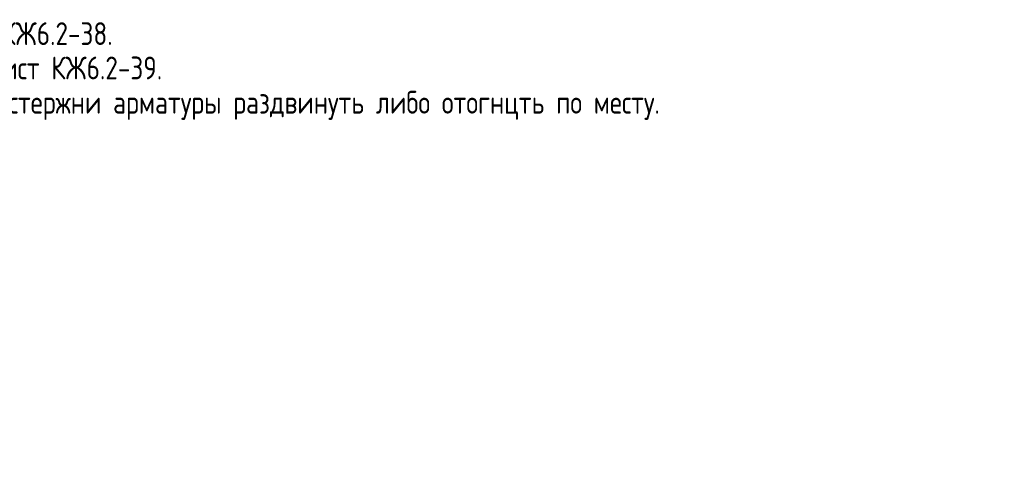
# Model space of a CAD drawing. Header units: millimetres. Extents: x 0 to 31965, y 0 to 29700.
# Tile 8 of 8: x 21155 to 31965, y 4165 to 9120. Entities that reach past the tile are written whole.
import ezdxf

# ---------------------------------------------------------------- set-up
doc = ezdxf.new("R2010")
doc.units = ezdxf.units.MM
doc.layers.add('Standard', color=7, linetype='Continuous', lineweight=25)
doc.layers.add('Обрамление проемов стержнями', color=7, linetype='Continuous', lineweight=25)
doc.styles.add('GOST 2.304-81', font='txt')

msp = doc.modelspace()

# ---------------------------------------------------------------- texts
at = {"layer": 'Standard', "color": 7, "linetype": 'Continuous', "lineweight": 25, "transparency": 33554687, "insert": (10504, 4167), "char_height": 270, "width": 8136.21, "attachment_point": 7, "style": 'GOST 2.304-81'}
msp.add_mtext('Московская\\~область,\\~городской\\~округ\\~Звенигород,\\~район\\~', dxfattribs=at)
at = {"layer": 'Обрамление проемов стержнями', "color": 7, "linetype": 'Continuous', "lineweight": 13, "transparency": 33554687, "insert": (11500, 9092), "char_height": 250, "width": 20566.88, "attachment_point": 1, "line_spacing_factor": 0.903614}
msp.add_mtext('\\A1;{\\fGOST 2.304-81|i0|b0;\\H250.000000;\\W1.000000;\\C7;1. Общие указания см. листы КЖ6.2-1. Ведомость расхода стали см. лист КЖ6.2-38.}\\P{\\fGOST 2.304-81|i0|b0;\\H250.000000;\\W1.000000;\\C7;3. Сечения по плите перекрытия см. лист КЖ6.2-39. Детали плана см. лист КЖ6.2-39.}\\P{\\fGOST 2.304-81|i0|b0;\\H250.000000;\\W1.000000;\\C7;3. В местах попадания отверстий в зону дополнительного армирования, стержни арматуры раздвинуть либо отогнцть по месту.}\\P', dxfattribs=at)

doc.saveas('drawing.dxf')
